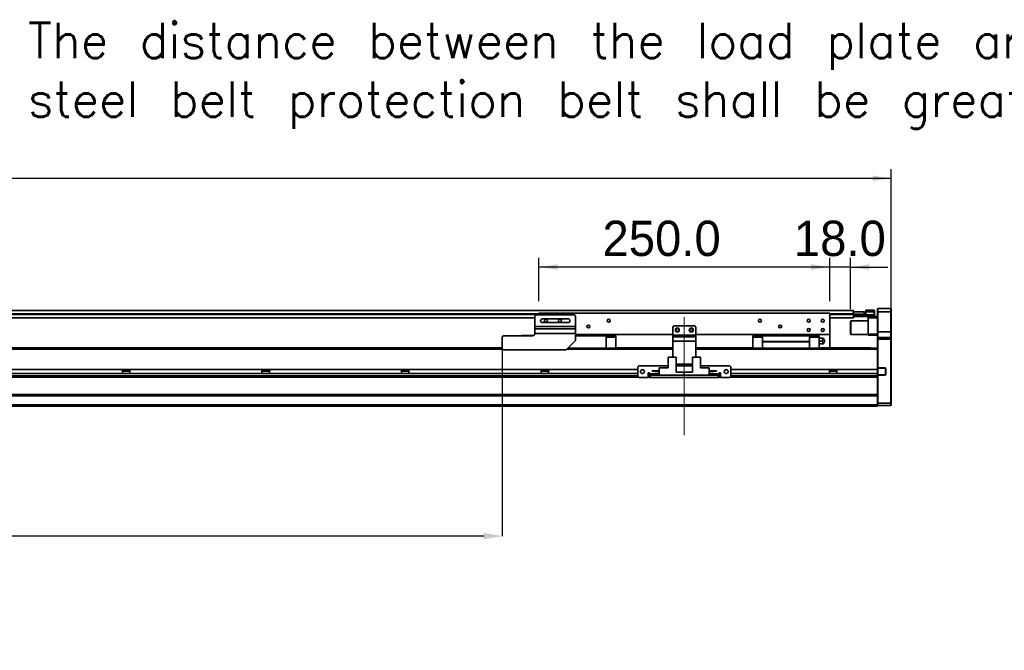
# Model space of a CAD drawing. Header units: millimetres. Extents: x 40 to 3320, y 40 to 2336.
# Tile 8 of 11: x 1688 to 2535, y 1004 to 1547. Entities that reach past the tile are written whole.
import ezdxf

# ---------------------------------------------------------------- set-up
doc = ezdxf.new("R2010")
doc.units = ezdxf.units.MM
doc.header["$LTSCALE"] = 8
doc.header["$PDSIZE"] = -1
doc.linetypes.add('CENTERX2', pattern=[20.32, 12.7, -2.54, 2.54, -2.54])
doc.layers.add('黑色实线', color=7, linetype='Continuous')
doc.styles.add('SLDTEXTSTYLE8', font='txt')
doc.styles.add('SLDTEXTSTYLE9', font='txt', dxfattribs={"bigfont": 'bigfont'})
doc.dimstyles.new('SLDDIMSTYLE0', dxfattribs={"dimtxt": 30.4, "dimasz": 16, "dimexe": 0, "dimexo": 0.0625, "dimgap": 7.6, "dimtad": 2, "dimdec": 1, "dimrnd": 1e-09, "dimzin": 4, "dimdsep": 46, "dimtxsty": 'SLDTEXTSTYLE8', "dimsah": 1, "dimcen": 0.09, "dimadec": 0, "dimazin": 1, "dimtfac": 1, "dimtdec": 1, "dimtmove": 0, "dimatfit": 0, "dimfxl": 0, "dimfrac": 2, "dimtolj": 1, "dimtzin": 12, "dimarcsym": 0})
doc.dimstyles.new('SLDDIMSTYLE5', dxfattribs={"dimtxt": 30.4, "dimasz": 16, "dimexe": 0, "dimexo": 0.0625, "dimgap": 7.6, "dimtad": 2, "dimdec": 1, "dimrnd": 1e-09, "dimzin": 4, "dimdsep": 46, "dimtxsty": 'SLDTEXTSTYLE8', "dimsah": 1, "dimcen": 0.09, "dimadec": 0, "dimazin": 1, "dimtfac": 1, "dimtdec": 1, "dimtofl": 0, "dimtmove": 0, "dimatfit": 3, "dimfxl": 0, "dimfrac": 2, "dimtolj": 1, "dimtzin": 12, "dimarcsym": 0})

# ---------------------------------------------------------------- blocks, each defined once
blk = doc.blocks.new('SW_NOTE_4')
at = {"layer": '黑色实线', "color": 0, "insert": (-995.91, 84.73), "char_height": 30.4, "attachment_point": 1, "style": 'SLDTEXTSTYLE9'}
blk.add_mtext('The distance between the load plate and the \\Psteel belt protection belt shall be greater than 4mm', dxfattribs=at)
blk = doc.blocks.new('_D_21')
at = {"layer": '黑色实线'}
for p, q in [((161.8, 1281.99), (161.8, 1418.33)), ((2437.8, 1281.99), (2437.8, 1418.33)), ((161.8, 1410.33), (2437.8, 1410.33))]:
    blk.add_line(p, q, dxfattribs=at)
for points in [[(161.8, 1410.33), (177.8, 1407.93), (177.8, 1412.73)], [(2437.8, 1410.33), (2421.8, 1412.73), (2421.8, 1407.93)]]:
    blk.add_solid(points, dxfattribs=at)
at = {"layer": '黑色实线', "insert": (1249.5, 1450.22), "char_height": 30.4, "attachment_point": 1, "style": 'SLDTEXTSTYLE8'}
blk.add_mtext('2276.0', dxfattribs=at)
blk = doc.blocks.new('_D_24')
at = {"layer": '黑色实线'}
for p, q in [((2134.8, 1304.49), (2134.8, 1341.99)), ((2384.8, 1304.49), (2384.8, 1341.99)), ((2384.8, 1333.99), (2134.8, 1333.99))]:
    blk.add_line(p, q, dxfattribs=at)
for points in [[(2134.8, 1333.99), (2150.8, 1331.59), (2150.8, 1336.39)], [(2384.8, 1333.99), (2368.8, 1336.39), (2368.8, 1331.59)]]:
    blk.add_solid(points, dxfattribs=at)
at = {"layer": '黑色实线', "insert": (2189.42, 1373.88), "char_height": 30.4, "attachment_point": 1, "style": 'SLDTEXTSTYLE8'}
blk.add_mtext('250.0', dxfattribs=at)
blk = doc.blocks.new('_D_25')
at = {"layer": '黑色实线'}
for p, q in [((2384.8, 1304.49), (2384.8, 1341.99)), ((2402.8, 1297.69), (2402.8, 1341.99)), ((2384.8, 1333.99), (2352.8, 1333.99)), ((2402.8, 1333.99), (2384.8, 1333.99)), ((2402.8, 1333.99), (2434.8, 1333.99))]:
    blk.add_line(p, q, dxfattribs=at)
for points in [[(2384.8, 1333.99), (2368.8, 1336.39), (2368.8, 1331.59)], [(2402.8, 1333.99), (2418.8, 1331.59), (2418.8, 1336.39)]]:
    blk.add_solid(points, dxfattribs=at)
at = {"layer": '黑色实线', "insert": (2353.97, 1373.88), "char_height": 30.4, "attachment_point": 1, "style": 'SLDTEXTSTYLE8'}
blk.add_mtext('18.0', dxfattribs=at)
blk = doc.blocks.new('_D_26')
at = {"layer": 'Defpoints', "color": 0}
for p in [(463.3, 1267.33), (2103.3, 1263.83), (463.3, 1102.46)]:
    blk.add_point(p, dxfattribs=at)
at = {"layer": '黑色实线', "color": 0, "lineweight": -2}
for p, q in [((463.3, 1267.27), (463.3, 1102.46)), ((2103.3, 1263.77), (2103.3, 1102.46)), ((2087.3, 1102.46), (479.3, 1102.46))]:
    blk.add_line(p, q, dxfattribs=at)
at = {"layer": '黑色实线', "color": 0}
for points in [[(479.3, 1105.12), (479.3, 1099.79), (463.3, 1102.46)], [(2087.3, 1105.12), (2087.3, 1099.79), (2103.3, 1102.46)]]:
    blk.add_solid(points, dxfattribs=at)
at = {"layer": '黑色实线', "color": 0, "insert": (1282.96, 1094.86), "char_height": 30.4, "attachment_point": 2, "style": 'SLDTEXTSTYLE8'}
blk.add_mtext('\\A1;Stroke T=1640.0', dxfattribs=at)

msp = doc.modelspace()

# ---------------------------------------------------------------- linework, layer by layer
at = {"color": 7, "linetype": 'Continuous', "lineweight": 35}
for p, q in [((2405.3, 1296.68), (194.3, 1296.68)), ((2404.84, 1295.53), (2404.85, 1295.53)), ((2404.85, 1295.3), (2404.85, 1295.53)), ((2404.85, 1295.53), (2405.35, 1295.53)), ((2405.3, 1296.68), (2405.3, 1295.53)), ((2405.35, 1295.53), (2405.35, 1293.53)), ((2405.35, 1295.53), (2414.35, 1295.53)), ((2414.35, 1293.53), (2414.35, 1295.53)), ((2414.35, 1295.53), (2414.85, 1295.53)), ((2414.85, 1295.53), (2414.85, 1293.53)), ((2415.8, 1296.83), (2423, 1296.83)), ((2415.8, 1295.33), (2415.8, 1296.83)), ((2423, 1295.33), (2423, 1296.83)), ((2423.3, 1296.53), (2423, 1296.83)), ((2423.3, 1296.53), (2423.3, 1295.33)), ((2426.1, 1298.33), (2425.8, 1298.03)), ((2425.8, 1295.33), (2425.8, 1298.03)), ((2426.1, 1298.33), (2426.1, 1295.33)), ((2426.1, 1298.33), (2437.5, 1298.33)), ((2437.5, 1295.33), (2437.5, 1298.33)), ((2437.5, 1298.33), (2437.8, 1298.03)), ((2437.8, 1298.03), (2437.8, 1295.33)), ((2131.3, 1290.18), (470.3, 1290.18)), ((2132.3, 1292.83), (2131.3, 1291.83)), ((2131.3, 1291.83), (2131.3, 1282.83)), ((2132.3, 1292.83), (2165.3, 1292.83)), ((2384.8, 1294.33), (2134.8, 1294.33)), ((2134.8, 1294.33), (2134.8, 1292.83)), ((2159.8, 1289.43), (2137.8, 1289.43)), ((2166.3, 1291.83), (2165.3, 1292.83)), ((2166.3, 1291.83), (2166.3, 1282.83)), ((2384.8, 1294.33), (2384.8, 1275.83)), ((2405.3, 1290.18), (2384.8, 1290.18)), ((2403.1, 1287.83), (2402.8, 1287.53)), ((2402.8, 1276.13), (2402.8, 1287.53)), ((2417.8, 1287.83), (2403.1, 1287.83)), ((2403.1, 1287.83), (2403.1, 1275.83)), ((2405.3, 1294.04), (2405.3, 1293.68)), ((2405.3, 1293.68), (2405.3, 1293.18)), ((2405.35, 1293.53), (2405.3, 1293.53)), ((2405.3, 1293.03), (2405.6, 1293.33)), ((2405.3, 1293.33), (2405.6, 1293.33)), ((2405.3, 1293.18), (2405.3, 1290.18)), ((2405.3, 1293.03), (2405.6, 1293.03)), ((2405.3, 1292.83), (2405.6, 1292.83)), ((2405.3, 1291.63), (2405.6, 1291.33)), ((2405.35, 1293.53), (2414.35, 1293.53)), ((2405.6, 1293.03), (2405.6, 1293.33)), ((2405.6, 1293.33), (2415.8, 1293.33)), ((2405.6, 1293.03), (2405.6, 1292.83)), ((2415.8, 1293.03), (2405.6, 1293.03)), ((2405.6, 1292.83), (2405.6, 1291.33)), ((2405.6, 1292.83), (2423, 1292.83)), ((2423, 1291.33), (2405.6, 1291.33)), ((2414.85, 1293.53), (2414.35, 1293.53)), ((2414.85, 1293.53), (2415.3, 1293.53)), ((2415.3, 1293.33), (2415.3, 1293.53)), ((2423, 1295.33), (2415.8, 1295.33)), ((2415.8, 1293.03), (2415.8, 1295.33)), ((2417.8, 1290.33), (2417.8, 1291.33)), ((2425.8, 1290.33), (2417.8, 1290.33)), ((2417.8, 1276.33), (2417.8, 1290.33)), ((2423, 1292.83), (2423, 1295.33)), ((2423.3, 1295.33), (2423, 1295.33)), ((2423, 1291.33), (2423, 1292.83)), ((2423, 1292.83), (2423.3, 1292.83)), ((2423, 1291.33), (2423.3, 1291.63)), ((2423, 1291.33), (2425.8, 1291.33)), ((2423.3, 1295.33), (2423.3, 1292.83)), ((2423.3, 1292.83), (2423.3, 1291.63)), ((2426.1, 1295.33), (2425.8, 1295.33)), ((2425.8, 1278.33), (2425.8, 1295.33)), ((2437.5, 1295.33), (2426.1, 1295.33)), ((2426.1, 1295.33), (2426.1, 1278.33)), ((2437.5, 1295.33), (2437.8, 1295.33)), ((2437.5, 1278.33), (2437.5, 1295.33)), ((2437.8, 1295.33), (2437.8, 1278.33)), ((2131.3, 1282.83), (2166.3, 1282.83)), ((2131.3, 1280.84), (2131.3, 1282.83)), ((2131.3, 1280.84), (2166.3, 1280.84)), ((2131.3, 1276.85), (2131.3, 1280.84)), ((2137.8, 1286.23), (2159.8, 1286.23)), ((2166.3, 1282.83), (2166.3, 1280.84)), ((2166.3, 1280.84), (2166.3, 1276.85)), ((2250.8, 1283.33), (2249.8, 1282.33)), ((2249.8, 1282.33), (2249.8, 1275.33)), ((2268.8, 1283.33), (2250.8, 1283.33)), ((2269.8, 1282.33), (2268.8, 1283.33)), ((2269.8, 1282.33), (2269.8, 1275.33)), ((2104.3, 1274.83), (2103.3, 1273.83)), ((2103.3, 1263.83), (2103.3, 1273.83)), ((2104.3, 1274.83), (2129.3, 1274.83)), ((2120.1, 1275.03), (2119.9, 1274.83)), ((2120.1, 1275.03), (2130.17, 1275.03)), ((2120.1, 1275.03), (2120.1, 1274.83)), ((2166.3, 1276.85), (2131.3, 1276.85)), ((2131.3, 1276.85), (2131.3, 1276.83)), ((2158.3, 1262.83), (2166.3, 1270.83)), ((2166.3, 1276.85), (2166.3, 1270.83)), ((2249.8, 1275.83), (2166.3, 1275.83)), ((2166.3, 1274.83), (2192.55, 1274.83)), ((2192.55, 1274.83), (2192.55, 1275.83)), ((2192.55, 1274.83), (2192.55, 1264.27)), ((2200.8, 1274.73), (2192.55, 1274.73)), ((2192.55, 1273.78), (2200.8, 1273.78)), ((2200.8, 1273.78), (2200.8, 1274.73)), ((2200.8, 1273.78), (2200.8, 1264.27)), ((2249.8, 1275.33), (2269.8, 1275.33)), ((2249.8, 1273.83), (2249.8, 1275.33)), ((2249.8, 1273.83), (2269.8, 1273.83)), ((2249.8, 1270.33), (2249.8, 1273.83)), ((2249.8, 1270.33), (2249.8, 1256.53)), ((2269.8, 1270.33), (2249.8, 1270.33)), ((2384.8, 1275.83), (2269.8, 1275.83)), ((2269.8, 1275.33), (2269.8, 1273.83)), ((2269.8, 1273.83), (2269.8, 1270.33)), ((2269.8, 1270.33), (2269.8, 1256.53)), ((2318.8, 1274.73), (2318.8, 1273.78)), ((2327.05, 1274.73), (2318.8, 1274.73)), ((2327.05, 1273.78), (2318.8, 1273.78)), ((2318.8, 1273.78), (2318.8, 1264.27)), ((2327.05, 1275.83), (2327.05, 1274.83)), ((2367.55, 1274.83), (2327.05, 1274.83)), ((2327.05, 1274.83), (2327.05, 1269.83)), ((2367.55, 1274.83), (2367.55, 1275.83)), ((2367.55, 1274.83), (2367.55, 1269.83)), ((2375.8, 1274.73), (2367.55, 1274.73)), ((2375.8, 1273.78), (2367.55, 1273.78)), ((2375.8, 1273.78), (2375.8, 1274.73)), ((2375.8, 1264.27), (2375.8, 1273.78)), ((2375.8, 1272.83), (2378.12, 1272.83)), ((2375.8, 1270.33), (2378.12, 1270.33)), ((2384.8, 1275.83), (2384.8, 1264.33)), ((2402.8, 1276.13), (2403.1, 1275.83)), ((2403.1, 1275.83), (2417.8, 1275.83)), ((2417.8, 1276.33), (2425.8, 1276.33)), ((2417.8, 1275.33), (2417.8, 1276.33)), ((2425.8, 1275.33), (2417.8, 1275.33)), ((2426.1, 1278.33), (2425.8, 1278.33)), ((2425.8, 1273.03), (2425.8, 1278.33)), ((2426.1, 1273.33), (2425.8, 1273.03)), ((2425.8, 1271.83), (2425.8, 1273.03)), ((2426.1, 1271.83), (2425.8, 1271.83)), ((2425.8, 1263.99), (2425.8, 1271.83)), ((2426.1, 1278.33), (2426.1, 1273.33)), ((2426.1, 1278.33), (2437.5, 1278.33)), ((2426.1, 1273.33), (2426.1, 1271.83)), ((2426.1, 1273.33), (2437.5, 1273.33)), ((2437.5, 1271.83), (2426.1, 1271.83)), ((2426.1, 1271.83), (2426.1, 1247.18)), ((2437.5, 1273.33), (2437.5, 1278.33)), ((2437.8, 1278.33), (2437.5, 1278.33)), ((2437.5, 1271.83), (2437.5, 1273.33)), ((2437.8, 1273.03), (2437.5, 1273.33)), ((2437.8, 1271.83), (2437.5, 1271.83)), ((2437.5, 1216.83), (2437.5, 1271.83)), ((2437.8, 1278.33), (2437.8, 1273.03)), ((2437.8, 1273.03), (2437.8, 1271.83)), ((2437.8, 1271.83), (2437.8, 1216.96)), ((2103.3, 1264.27), (349.8, 1264.27)), ((455.8, 1264.33), (2103.3, 1264.33)), ((2103.3, 1263.83), (2104.3, 1262.83)), ((2104.3, 1262.83), (2158.3, 1262.83)), ((2249.8, 1264.27), (2159.74, 1264.27)), ((2200.8, 1264.33), (2249.8, 1264.33)), ((2269.8, 1264.33), (2318.8, 1264.33)), ((2425.8, 1264.27), (2269.8, 1264.27)), ((2327.05, 1269.83), (2367.55, 1269.83)), ((2327.05, 1269.83), (2327.05, 1269.53)), ((2367.55, 1269.53), (2327.05, 1269.53)), ((2327.05, 1269.53), (2327.05, 1264.27)), ((2367.55, 1269.53), (2367.55, 1269.83)), ((2367.55, 1269.53), (2367.55, 1264.27)), ((2378.12, 1267.83), (2375.8, 1267.83)), ((2375.8, 1264.33), (2419.8, 1264.33)), ((2419.8, 1264.33), (2419.8, 1264.27)), ((2425.8, 1263.99), (2425.8, 1263.27)), ((2425.8, 1245.73), (2425.8, 1263.27)), ((2245.85, 1256.53), (2245.85, 1247.23)), ((2245.85, 1256.53), (2252.8, 1256.53)), ((2252.8, 1256.53), (2252.8, 1243.63)), ((2266.8, 1256.53), (2266.8, 1243.63)), ((2266.8, 1256.53), (2273.75, 1256.53)), ((2273.75, 1256.53), (2273.75, 1247.23)), ((2219.8, 1245.73), (379.8, 1245.73)), ((1776.63, 1245.73), (1776.63, 1242.33)), ((1782.97, 1242.33), (1782.97, 1245.73)), ((1896.63, 1245.73), (1896.63, 1242.33)), ((1902.97, 1242.33), (1902.97, 1245.73)), ((2016.63, 1245.73), (2016.63, 1242.33)), ((2022.97, 1242.33), (2022.97, 1245.73)), ((2136.63, 1245.73), (2136.63, 1242.33)), ((2142.97, 1242.33), (2142.97, 1245.73)), ((2220.8, 1249.03), (2219.8, 1248.03)), ((2219.8, 1248.03), (2219.8, 1240.03)), ((2245.85, 1249.03), (2220.8, 1249.03)), ((2238.3, 1241.03), (2238.3, 1247.23)), ((2238.3, 1247.23), (2245.85, 1247.23)), ((2266.8, 1250.33), (2252.8, 1250.33)), ((2266.8, 1249.03), (2252.8, 1249.03)), ((2298.8, 1249.03), (2273.75, 1249.03)), ((2281.3, 1247.23), (2273.75, 1247.23)), ((2281.3, 1247.23), (2281.3, 1241.03)), ((2299.8, 1248.03), (2298.8, 1249.03)), ((2299.8, 1240.03), (2299.8, 1248.03)), ((2425.8, 1245.73), (2299.8, 1245.73)), ((2384.63, 1245.73), (2384.63, 1242.33)), ((2390.97, 1242.33), (2390.97, 1245.73)), ((2426.1, 1246.88), (2425.8, 1247.18)), ((2425.8, 1247.18), (2426.1, 1247.18)), ((2425.8, 1242.33), (2425.8, 1245.73)), ((2426.1, 1247.18), (2426.23, 1246.88)), ((2426.1, 1247.18), (2432.3, 1247.18)), ((2426.23, 1246.88), (2426.1, 1246.88)), ((2426.1, 1246.88), (2426.1, 1241.18)), ((2432.3, 1246.88), (2426.23, 1246.88)), ((2432.3, 1247.18), (2432.3, 1246.88)), ((2432.8, 1241.68), (2432.8, 1246.38)), ((2433.1, 1246.38), (2432.8, 1246.38)), ((2433.1, 1246.38), (2433.1, 1241.68)), ((2220.56, 1239.27), (379.05, 1239.27)), ((2219.8, 1242.33), (379.8, 1242.33)), ((1782.97, 1244.33), (1776.63, 1244.33)), ((1902.97, 1244.33), (1896.63, 1244.33)), ((2022.97, 1244.33), (2016.63, 1244.33)), ((2142.97, 1244.33), (2136.63, 1244.33)), ((2219.8, 1240.03), (2220.8, 1239.03)), ((2220.8, 1239.03), (2228.8, 1239.03)), ((2229.8, 1243.03), (2228.8, 1243.03)), ((2228.8, 1243.03), (2228.8, 1239.03)), ((2229.8, 1242.33), (2228.8, 1242.33)), ((2229.8, 1239.27), (2228.8, 1239.27)), ((2229.8, 1242.03), (2229.8, 1243.03)), ((2229.8, 1242.03), (2229.8, 1241.03)), ((2229.8, 1239.03), (2229.8, 1241.03)), ((2229.8, 1241.03), (2230.8, 1241.03)), ((2230.8, 1239.03), (2229.8, 1239.03)), ((2230.8, 1241.03), (2230.8, 1239.03)), ((2288.8, 1241.03), (2230.8, 1241.03)), ((2288.8, 1239.03), (2230.8, 1239.03)), ((2232.1, 1244.28), (2232.1, 1244.58)), ((2232.1, 1244.58), (2238.3, 1244.58)), ((2232.1, 1244.28), (2238.3, 1244.28)), ((2234.5, 1241.63), (2234.5, 1242.33)), ((2234.5, 1242.33), (2238.3, 1242.33)), ((2234.5, 1241.63), (2238.3, 1241.63)), ((2238.3, 1241.03), (2259.8, 1241.03)), ((2259.8, 1243.63), (2252.8, 1243.63)), ((2259.8, 1241.03), (2259.8, 1243.63)), ((2259.8, 1243.63), (2266.8, 1243.63)), ((2281.3, 1241.03), (2259.8, 1241.03)), ((2287.5, 1244.58), (2281.3, 1244.58)), ((2287.5, 1244.28), (2281.3, 1244.28)), ((2285.1, 1242.33), (2281.3, 1242.33)), ((2285.1, 1241.63), (2281.3, 1241.63)), ((2285.1, 1242.33), (2285.1, 1241.63)), ((2287.5, 1244.58), (2287.5, 1244.28)), ((2288.8, 1239.03), (2288.8, 1241.03)), ((2288.8, 1241.03), (2289.8, 1241.03)), ((2289.8, 1239.03), (2288.8, 1239.03)), ((2290.8, 1243.03), (2289.8, 1243.03)), ((2289.8, 1243.03), (2289.8, 1242.03)), ((2290.8, 1242.33), (2289.8, 1242.33)), ((2289.8, 1241.03), (2289.8, 1242.03)), ((2289.8, 1241.03), (2289.8, 1239.03)), ((2290.8, 1239.27), (2289.8, 1239.27)), ((2290.8, 1239.03), (2290.8, 1243.03)), ((2290.8, 1239.03), (2298.8, 1239.03)), ((2298.8, 1239.03), (2299.8, 1240.03)), ((2425.8, 1239.27), (2299.05, 1239.27)), ((2425.8, 1242.33), (2299.8, 1242.33)), ((2390.97, 1244.33), (2384.63, 1244.33)), ((2425.8, 1240.27), (2425.8, 1242.33)), ((2426.1, 1241.18), (2425.8, 1240.88)), ((2426.1, 1240.88), (2425.8, 1240.88)), ((2425.8, 1240.27), (2425.8, 1239.56)), ((2425.8, 1223.99), (2425.8, 1239.56)), ((2426.23, 1241.18), (2426.1, 1240.88)), ((2426.1, 1241.18), (2426.23, 1241.18)), ((2426.1, 1240.88), (2426.1, 1216.83)), ((2432.3, 1240.88), (2426.1, 1240.88)), ((2426.23, 1241.18), (2432.3, 1241.18)), ((2432.3, 1240.88), (2432.3, 1241.18)), ((2433.1, 1241.68), (2432.8, 1241.68)), ((2425.8, 1224.27), (173.8, 1224.27)), ((2425.8, 1223.27), (173.8, 1223.27)), ((2425.8, 1223.99), (2425.8, 1223.27)), ((2425.8, 1215.33), (2425.8, 1223.27)), ((2425.8, 1215.33), (173.8, 1215.33)), ((2425.8, 1214.33), (173.8, 1214.33)), ((2425.8, 1216.96), (2426.1, 1216.83)), ((2425.8, 1214.33), (2425.8, 1215.33)), ((2425.8, 1215.13), (2426.1, 1214.83)), ((2426.1, 1216.83), (2426.1, 1214.83)), ((2426.1, 1216.83), (2437.5, 1216.83)), ((2437.5, 1214.83), (2426.1, 1214.83)), ((2437.8, 1216.96), (2437.5, 1216.83)), ((2437.5, 1214.83), (2437.5, 1216.83)), ((2437.8, 1215.13), (2437.5, 1214.83)), ((2437.8, 1216.96), (2437.8, 1215.13))]:
    msp.add_line(p, q, dxfattribs=at)
at = {"color": 8, "linetype": 'Continuous', "lineweight": 35}
for p, q in [((2134.8, 1293.68), (464.8, 1293.68)), ((2134.8, 1293.18), (464.8, 1293.18)), ((2405.3, 1293.68), (2384.8, 1293.68)), ((2405.3, 1293.18), (2384.8, 1293.18)), ((2103.86, 1263.27), (349.8, 1263.27)), ((2249.8, 1263.27), (2158.74, 1263.27)), ((2425.8, 1263.27), (2269.8, 1263.27)), ((2219.8, 1240.27), (379.8, 1240.27)), ((2229.8, 1240.27), (2228.8, 1240.27)), ((2234.5, 1242.03), (2229.8, 1242.03)), ((2289.8, 1242.03), (2285.1, 1242.03)), ((2290.8, 1240.27), (2289.8, 1240.27)), ((2425.8, 1240.27), (2299.8, 1240.27))]:
    msp.add_line(p, q, dxfattribs=at)
at = {"color": 7, "linetype": 'Continuous', "lineweight": 35}
for centre, radius in [((2140.8, 1287.83), 1.25), ((2152.8, 1287.83), 1.25), ((2194.8, 1287.83), 1.25), ((2324.8, 1287.83), 1.25), ((2366.8, 1287.83), 1.25), ((2378.8, 1287.83), 1.25), ((2177.3, 1282.83), 1.25), ((2253.8, 1279.83), 1.7), ((2253.8, 1279.83), 1.25), ((2265.8, 1279.83), 1.7), ((2265.8, 1279.83), 1.25), ((2342.3, 1282.83), 1.25), ((2366.8, 1279.83), 1.25), ((2378.8, 1279.83), 1.25), ((2223.8, 1244.03), 1.7), ((2295.8, 1244.03), 1.7)]:
    msp.add_circle(centre, radius, dxfattribs=at)
for centre, radius, start, end in [((2137.8, 1287.83), 1.6, 90, 270), ((2159.8, 1287.83), 1.6, 270, 90), ((2129.3, 1276.83), 2, 270, 0), ((2377.3, 1270.33), 3, 4.42207, 56.61739), ((2377.3, 1270.33), 3, 303.36445, 355.55829), ((2380.2, 1270.33), 0.25, 0, 68.66881), ((2380.2, 1270.33), 0.25, 291.36622, 0), ((2432.3, 1246.38), 0.8, 0, 90), ((2432.3, 1246.38), 0.5, 0, 90), ((2432.3, 1241.68), 0.8, 270, 0), ((2432.3, 1241.68), 0.5, 270, 0)]:
    msp.add_arc(centre, radius, start, end, dxfattribs=at)
for points, knots in [([(2378.12, 1272.83), (2378.27, 1272.74), (2378.58, 1272.55), (2378.87, 1272.12), (2378.99, 1271.65), (2378.92, 1271.16), (2378.67, 1270.72), (2378.36, 1270.46), (2378.16, 1270.35), (2378.12, 1270.33)], [0, 0, 0, 0, 0.159708, 0.319423, 0.479127, 0.63883, 0.798519, 0.958239, 1, 1, 1, 1]), ([(2378.95, 1272.83), (2378.94, 1272.83), (2378.92, 1272.83), (2378.66, 1272.83), (2378.36, 1272.83), (2378.16, 1272.83), (2378.12, 1272.83)], [0, 0, 0, 0, 0.275907, 0.596059, 0.916276, 1, 1, 1, 1]), ([(2378.12, 1270.33), (2378.27, 1270.24), (2378.58, 1270.05), (2378.87, 1269.62), (2378.99, 1269.15), (2378.92, 1268.66), (2378.67, 1268.22), (2378.36, 1267.96), (2378.16, 1267.85), (2378.12, 1267.83)], [0, 0, 0, 0, 0.159708, 0.319423, 0.479128, 0.638831, 0.798519, 0.958239, 1, 1, 1, 1]), ([(2380.29, 1270.1), (2380.29, 1270.1), (2380.29, 1270.11), (2380.29, 1270.15), (2380.29, 1270.21), (2380.29, 1270.28), (2380.29, 1270.36), (2380.29, 1270.43), (2380.29, 1270.5), (2380.29, 1270.55), (2380.29, 1270.56), (2380.29, 1270.56), (2380.29, 1270.56)], [0, 0, 0, 0, 0.107434, 0.214862, 0.322291, 0.429721, 0.53715, 0.644585, 0.752017, 0.859446, 0.966874, 1, 1, 1, 1]), ([(2378.12, 1267.83), (2378.27, 1267.83), (2378.58, 1267.83), (2378.86, 1267.83), (2378.98, 1267.83), (2378.95, 1267.83), (2378.95, 1267.83)], [0, 0, 0, 0, 0.318805, 0.637623, 0.956418, 1, 1, 1, 1])]:
    msp.add_open_spline(points, degree=3, knots=knots, dxfattribs=at)
at = {"layer": '黑色实线', "linetype": 'CENTERX2', "lineweight": 18}
msp.add_line((2259.8, 1189.23), (2259.8, 1298.83), dxfattribs=at)

# ---------------------------------------------------------------- block references
at = {"layer": '黑色实线'}
msp.add_blockref('SW_NOTE_4', (2691.2, 1459.5), dxfattribs=at)

# ---------------------------------------------------------------- dimensions: what is measured, and where the dimension line sits
for base, p1, p2, dimstyle, picture, middle in [((2437.8, 1410.33), (161.8, 1271.83), (2437.8, 1271.83), 'SLDDIMSTYLE5', '_D_21', (1308.91, 1410.33)), ((2134.8, 1333.99), (2384.8, 1294.33), (2134.8, 1294.33), 'SLDDIMSTYLE5', '_D_24', (2237.85, 1333.99)), ((2384.8, 1333.99), (2402.8, 1287.53), (2384.8, 1294.33), 'SLDDIMSTYLE0', '_D_25', (2391.42, 1333.99))]:
    dim = msp.add_linear_dim(base=base, p1=p1, p2=p2, dimstyle=dimstyle, dxfattribs=at)
    dim.commit()
    dim.dimension.update_dxf_attribs({"geometry": picture, "text_midpoint": middle, "dimtype": 160})
dim = msp.add_linear_dim(base=(463.3, 1102.46), p1=(2103.3, 1263.83), p2=(463.3, 1267.33), text='Stroke T=<>', dimstyle='SLDDIMSTYLE5', dxfattribs=at)
dim.commit()
dim.dimension.update_dxf_attribs({"geometry": '_D_26', "text_midpoint": (1282.96, 1102.46), "dimtype": 160})

doc.saveas('drawing.dxf')
